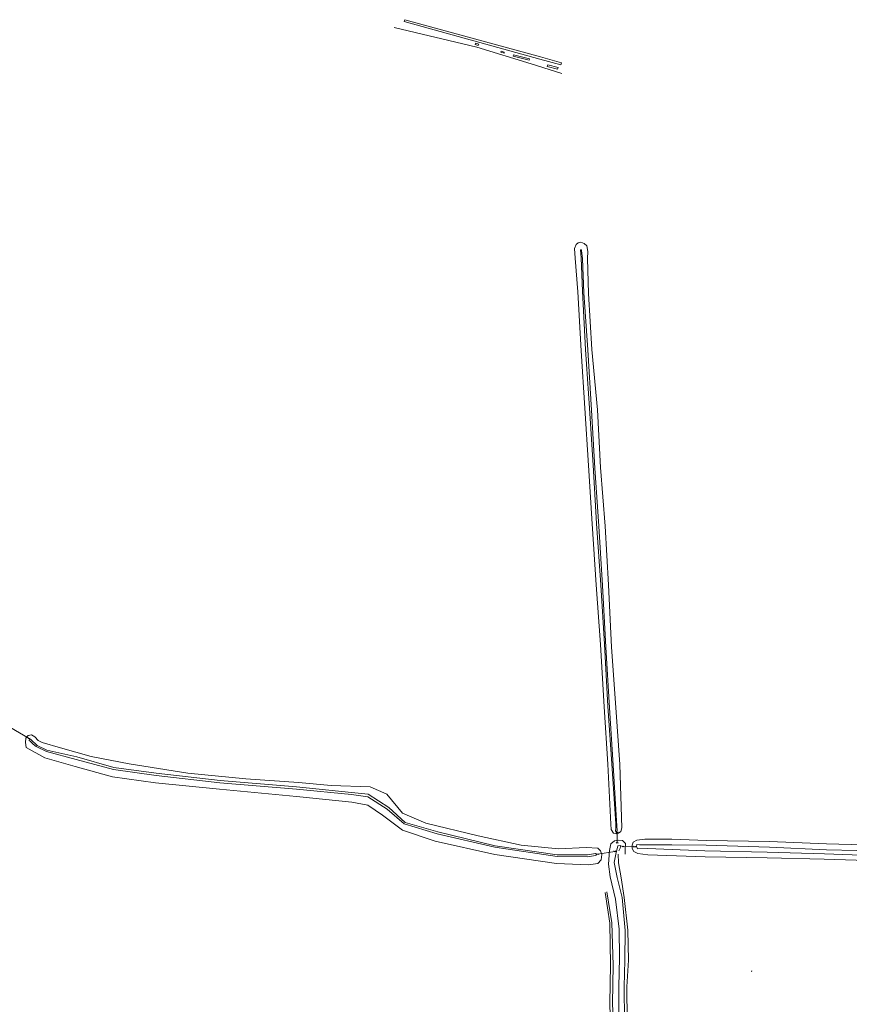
# Model space of a CAD drawing. Header units: metres. Extents: x 201324 to 204859, y 395661 to 398070.
# Tile 27 of 30: x 203875 to 204156, y 396041 to 396375. Entities that reach past the tile are written whole.
import ezdxf

# ---------------------------------------------------------------- set-up
doc = ezdxf.new("R2010")
doc.units = ezdxf.units.M
for name, color, linetype, lineweight in [('B-ME-GW-TALUD_KRUIN-G', 90, 'Continuous', 18), ('B-ME-GW-TALUD_TEEN-G', 90, 'Continuous', 18), ('B-ME-GW-WATERGANG_SLOOT-G', 90, 'Continuous', 18), ('B-ME-IE-TERREINAFSCHEIDING_NATUURLIJK_HAAG-G', 60, 'IE-TERREINAFSCHEIDING-NATUURLIJK-HAAG', 18), ('B-ME-KW-KUNSTWERK_DUIKER-S', 170, 'Continuous', 25), ('B-ME-OG-HOOGTEPUNT-S', 7, 'Continuous', 25), ('B-ME-WH-DUIKER-G', 150, 'Continuous', 18)]:
    doc.layers.add(name, color=color, linetype=linetype, lineweight=lineweight)
doc.linetypes.add('IE-TERREINAFSCHEIDING-NATUURLIJK-HAAG', pattern='A,7,-1.5,[67,NLCS.SHX,S=0.75,R=45,X=0,Y=0],-1.5', length=10)

# ---------------------------------------------------------------- blocks, each defined once
blk = doc.blocks.new('SKW-DUIKER-SO')
at = {"color": 0, "linetype": 'ByBlock', "lineweight": 18}
for points in [[(-1.7, 0.8), (-0.8, 0), (-1.7, -0.8)], [(-0.8, 0), (0.8, 0)], [(1.7, 0.8), (0.8, 0), (1.7, -0.8)]]:
    blk.add_lwpolyline(points, dxfattribs=at)
blk = doc.blocks.new('SOG-HOOGTEPUNT-SO')
for p, q in [((-0.5, 0), (0.5, 0)), ((0, 0.5), (0, -0.5))]:
    blk.add_line(p, q)

msp = doc.modelspace()

# ---------------------------------------------------------------- linework, layer by layer
at = {"layer": 'B-ME-GW-TALUD_KRUIN-G'}
msp.add_polyline3d([(204073.55, 396078.53, 13.59), (204075.15, 396068.13, 13.35), (204075.41, 396053.94, 13.39), (204075.21, 396040.88, 13.47), (204075.62, 396023, 13.62), (204076.64, 396006.3, 13.7), (204078.23, 395995.52, 13.89), (204079.4, 395987.89, 13.75), (204078.93, 395969.46, 13.84), (204079.68, 395960.25, 13.99), (204082.13, 395954.32, 13.91), (204080.69, 395946.69, 13.96), (204081, 395936.35, 13.95), (204083.18, 395918.31, 13.95), (204084.68, 395905.3, 14.06), (204085.82, 395896.66, 13.98), (204086.9, 395889.27, 14.21), (204089.93, 395880.86, 13.93), (204089.64, 395874.03, 14.14), (204089.39, 395864.38, 13.97), (204091, 395855.52, 13.85), (204094.35, 395843.29, 13.79), (204095.95, 395839.2, 13.73)], dxfattribs=at)
at = {"layer": 'B-ME-GW-TALUD_TEEN-G'}
for points in [[(204002, 396371.99, 14.52), (204030.03, 396365.34, 14.22), (204048.43, 396359.68, 14.32), (204058.9, 396356.43, 14.32)], [(204074.17, 396078.72, 13.34), (204075.79, 396068.21, 12.99), (204076.32, 396053.81, 13.01), (204076.04, 396040.83, 12.99), (204076.8, 396023.19, 12.8), (204078.25, 396006.45, 12.88), (204080.64, 395994.22, 12.74), (204080.91, 395987.62, 12.77), (204080.49, 395970, 12.76), (204081.45, 395960.91, 12.76), (204083.44, 395954.46, 12.95), (204083.04, 395946.75, 12.97), (204082.45, 395936.86, 12.88), (204084.66, 395918.45, 12.82), (204086.82, 395905.04, 12.91), (204087.49, 395896.79, 12.89), (204089.14, 395889.47, 12.87), (204091.69, 395881.01, 12.85), (204091.6, 395873.87, 12.82), (204091.14, 395864.34, 12.66), (204092.5, 395855.76, 12.74), (204095.65, 395843.73, 13.09), (204097.55, 395839.84, 13.16)]]:
    msp.add_polyline3d(points, dxfattribs=at)
at = {"layer": 'B-ME-GW-WATERGANG_SLOOT-G'}
for points in [[(204075.51, 396101.66, 13.05), (204074.47, 396122.04, 12.81), (204073.25, 396141.49, 12.75), (204071.99, 396162.59, 12.76), (204070.57, 396182.91, 12.85), (204069.13, 396203.56, 12.81), (204067.94, 396223.42, 12.73), (204066.66, 396242.86, 12.71), (204065.39, 396262.34, 12.73), (204064.27, 396282.29, 12.73), (204063.39, 396293.78, 12.54), (204063.19, 396296.99, 12.74), (204063.78, 396298.34, 12.8), (204064.41, 396298.91, 12.75), (204065.32, 396299.18, 12.77), (204066.45, 396298.77, 12.91), (204067.41, 396297.93, 12.93), (204067.65, 396296.05, 12.97), (204067.61, 396293.68, 12.88), (204067.92, 396281.76, 12.83), (204069.02, 396262.74, 12.89), (204070.92, 396242.22, 13.04), (204072.02, 396222.73, 13.02), (204073.55, 396202.74, 13.09), (204074.65, 396182.89, 13.07), (204075.74, 396161.75, 12.94), (204077.22, 396141.24, 12.99), (204078.51, 396121.97, 13), (204079.26, 396100.37, 13.06), (204078.9, 396099.18, 12.95), (204078.15, 396098.64, 12.85), (204077.41, 396098.44, 12.81), (204076.4, 396098.65, 12.8), (204075.64, 396099.89, 12.98)], [(204077.14, 396101.79, 11.65), (204075.8, 396122.15, 11.81), (204074.52, 396141.67, 11.91), (204073.39, 396162.7, 12), (204072.13, 396182.94, 11.94), (204070.6, 396203.66, 11.96), (204069.47, 396223.53, 12.07), (204068.31, 396242.82, 12.14), (204066.94, 396262.79, 12.04), (204065.87, 396282.54, 12.02), (204065.47, 396293.89, 12.13), (204065.16, 396296.52, 12.31), (204065.38, 396296.64, 12.31), (204065.6, 396296.35, 12.31), (204065.89, 396293.53, 12.16), (204066.31, 396281.92, 12.09), (204067.66, 396262.59, 12.09), (204068.98, 396242.18, 12.13), (204070.11, 396222.47, 12.1), (204071.4, 396202.79, 12.05), (204072.68, 396182.69, 12.01), (204073.82, 396161.77, 12.02), (204074.99, 396141.14, 11.93), (204076.34, 396121.67, 11.82), (204077.53, 396101, 11.73), (204077.7, 396099.66, 11.71), (204077.62, 396099.29, 11.64), (204077.33, 396099.07, 11.69), (204077.1, 396099.35, 11.7), (204077.2, 396100.2, 11.61), (204077.16, 396100.79, 11.69)]]:
    msp.add_polyline3d(points, close=True, dxfattribs=at)
for points in [[(203968.83, 396111.02, 13.52), (203942.7, 396113.51, 13.5), (203921.01, 396115.69, 13.61), (203906.4, 396117.74, 13.62), (203893.77, 396121.21, 13.61), (203883.43, 396124.22, 13.5), (203877.1, 396127.73, 13.4), (203876.91, 396129.33, 13.21), (203876.97, 396130.83, 13), (203877.85, 396131.81, 12.91), (203878.98, 396131.98, 12.91), (203880.07, 396131.27, 12.9), (203881.15, 396130.06, 12.81), (203882.58, 396129.33, 12.88), (203888.78, 396127.61, 13.03), (203899.17, 396124.62, 12.91), (203912.03, 396122.18, 13.05), (203931.98, 396118.94, 13.13), (203951.62, 396117.05, 12.92), (203969.5, 396115.77, 12.91), (203980.61, 396114.79, 12.93), (203993.82, 396114.29, 12.87), (203999.53, 396111.9, 12.88), (204004.82, 396105.36, 12.96), (204012.72, 396102, 13.15), (204030.43, 396097.66, 13.27), (204045.11, 396094.55, 13.17), (204057.7, 396093.29, 13.27), (204067.09, 396093.79, 13.37), (204071.08, 396093.54, 13.27)], [(203968.84, 396114.34, 11.79), (203942.96, 396116.47, 11.72), (203921.21, 396118.94, 11.72), (203906.83, 396120.94, 11.61), (203894.3, 396124.56, 11.68), (203884.18, 396126.83, 11.87), (203880.83, 396128.36, 11.72), (203878.67, 396130.41, 11.67), (203878.3, 396130.55, 11.62), (203878.12, 396130.11, 11.75), (203878.53, 396129.81, 11.7), (203879.54, 396128.83, 11.71)], [(203968.8, 396113.51, 11.64), (203942.8, 396115.71, 11.67), (203921.19, 396118.14, 11.66), (203906.79, 396120.27, 11.64), (203894.14, 396123.65, 11.68), (203883.97, 396126.33, 11.8), (203880.54, 396128.03, 11.73), (203879.54, 396128.83, 11.71)], [(204070.25, 396091.66, 11.62), (204067.58, 396091.25, 11.79), (204057.33, 396091.27, 11.79), (204036.3, 396094.37, 11.72), (204016.79, 396099.12, 11.75), (204005.74, 396102.28, 11.7), (204000.18, 396107.36, 11.65), (203993.13, 396111.86, 11.66), (203987.55, 396112.46, 11.68), (203968.84, 396114.34, 11.79)], [(204070.25, 396091.66, 11.62), (204070.71, 396091.25, 11.5), (204070.24, 396090.98, 11.54), (204067.61, 396090.61, 11.79), (204057.24, 396090.7, 11.62), (204036.15, 396093.84, 11.67), (204016.54, 396098.43, 11.73), (204005.38, 396101.73, 11.69), (203999.6, 396106.81, 11.67), (203993.05, 396110.99, 11.67), (203987.46, 396111.73, 11.69), (203968.8, 396113.51, 11.64)], [(204071.08, 396093.54, 13.27), (204072.02, 396092.66, 13.11), (204072.49, 396091.37, 12.99), (204072.19, 396089.6, 13.09), (204071.13, 396088.31, 13.32), (204067.93, 396087.83, 13.47), (204057.11, 396088.29, 13.7), (204036.11, 396091.32, 13.59), (204015.95, 396095.89, 13.64), (204004.84, 396099.64, 13.62), (203998.08, 396104.75, 13.59), (203993.08, 396108.08, 13.66), (203987.58, 396109.13, 13.56), (203968.83, 396111.02, 13.52)], [(204078.26, 396035.82, 12.86), (204078.19, 396046.36, 12.91), (204078.48, 396056.42, 12.98), (204078.3, 396066.07, 12.93), (204077.05, 396076.22, 13.13), (204075.3, 396083.82, 13.21), (204074.73, 396088.11, 13.07), (204075, 396092.68, 13.04), (204075.53, 396095.01, 13.02), (204076.71, 396095.97, 12.86), (204078.1, 396096.28, 12.84), (204079.41, 396096.08, 12.89), (204080.45, 396095.16, 12.93), (204080.35, 396093.34, 12.98), (204080.38, 396091.46, 13.05)], [(204080.14, 396035.18, 11.65), (204080.05, 396046.52, 11.61), (204080.29, 396055.5, 11.66), (204080.33, 396065.55, 11.52), (204079.37, 396076.74, 11.71), (204077.68, 396083.6, 11.31), (204076.61, 396088.71, 11.46), (204077.2, 396091.51, 11.47), (204077.88, 396094.34, 11.57), (204078.89, 396094.47, 11.55), (204078.7, 396093.56, 11.51), (204078.17, 396092.67, 11.54)], [(204169.46, 396094.41, 13.07), (204148.68, 396094.99, 13.03), (204129.36, 396095.8, 13.01), (204107.92, 396096.17, 12.92), (204096.21, 396096.63, 12.99), (204086.98, 396096.54, 12.99), (204084.37, 396096.28, 13.05), (204083.1, 396095.57, 12.99), (204082.74, 396094.53, 12.96), (204082.73, 396093.4, 12.94), (204083.32, 396092.4, 12.95), (204084.66, 396091.72, 13.06), (204088.02, 396091.28, 12.82), (204107.49, 396090.58, 12.73), (204128.49, 396090.2, 12.67), (204147.9, 396089.77, 12.65), (204169.61, 396089.08, 12.63)], [(204169.31, 396092.55, 11.68), (204148.64, 396092.95, 11.9), (204129.35, 396093.9, 11.83), (204107.87, 396094.5, 11.76), (204096.21, 396094.71, 11.73), (204085.27, 396094.6, 11.51), (204084.36, 396094.77, 11.57), (204084.16, 396094.07, 11.44), (204084.54, 396093.28, 11.4), (204087.94, 396093.37, 11.62), (204107.38, 396092.66, 11.72), (204128.53, 396092.2, 11.78), (204147.95, 396091.62, 11.68), (204169.81, 396090.86, 11.56)], [(204081.09, 396035.06, 11.62), (204080.96, 396046.44, 11.62), (204081.46, 396055.54, 11.57), (204081.32, 396065.71, 11.51), (204080.05, 396076.8, 11.62), (204079.01, 396083.41, 11.28), (204078.1, 396088.57, 11.36), (204078.04, 396091.52, 11.48)]]:
    msp.add_polyline3d(points, dxfattribs=at)
at = {"layer": 'B-ME-IE-TERREINAFSCHEIDING_NATUURLIJK_HAAG-G'}
for points in [[(204058.78, 396359.99, 15.44), (204058.58, 396359.34, 15.37), (204051.42, 396361.24, 15.46), (204005.37, 396374.07, 15.1), (204005.56, 396374.66, 15.17)], [(204058.78, 396359.99, 15.44), (204051.67, 396362.03, 15.63), (204005.56, 396374.66, 15.17)]]:
    msp.add_polyline3d(points, dxfattribs=at)
for points in [[(204029.58, 396366.68, 14.98), (204029.42, 396366.25, 14.64), (204030.51, 396365.89, 14.67), (204030.66, 396366.35, 14.9)], [(204038.32, 396364.02, 15), (204038.2, 396363.62, 14.74), (204039.25, 396363.29, 14.73), (204039.33, 396363.68, 15.03)], [(204042.43, 396362.73, 15.08), (204042.31, 396362.32, 14.66), (204047.8, 396360.93, 14.79), (204047.91, 396361.43, 15.15)], [(204054.11, 396359.34, 15.13), (204053.92, 396358.74, 14.74), (204057.45, 396357.86, 14.9), (204057.61, 396358.42, 15.21)]]:
    msp.add_polyline3d(points, close=True, dxfattribs=at)
at = {"layer": 'B-ME-WH-DUIKER-G'}
for points in [[(203871.54, 396134.61, 11.56), (203878.1, 396130.73, 11.61)], [(204077.62, 396098.82, 11.77), (204077.63, 396095.34, 11.75)], [(204071.11, 396091.49, 11.61), (204076.81, 396092.44, 11.72)], [(204083.56, 396094.02, 11.58), (204079.54, 396094.09, 11.49)]]:
    msp.add_polyline3d(points, dxfattribs=at)

# ---------------------------------------------------------------- block references
at = {"layer": 'B-ME-KW-KUNSTWERK_DUIKER-S', "xscale": 0.2, "yscale": 0.2, "zscale": 0.2}
for p in [(203878.1, 396130.73, 11.61), (204077.62, 396098.82, 11.77), (204077.63, 396095.34, 11.75), (204079.54, 396094.09, 11.49), (204071.11, 396091.49, 11.61), (204076.81, 396092.44, 11.72), (204083.56, 396094.02, 11.58)]:
    msp.add_blockref('SKW-DUIKER-SO', p, dxfattribs=at)
at = {"layer": 'B-ME-OG-HOOGTEPUNT-S', "xscale": 0.2, "yscale": 0.2, "zscale": 0.2}
msp.add_blockref('SOG-HOOGTEPUNT-SO', (204123.27, 396051.83, 15.22), dxfattribs=at)

doc.saveas('drawing.dxf')
